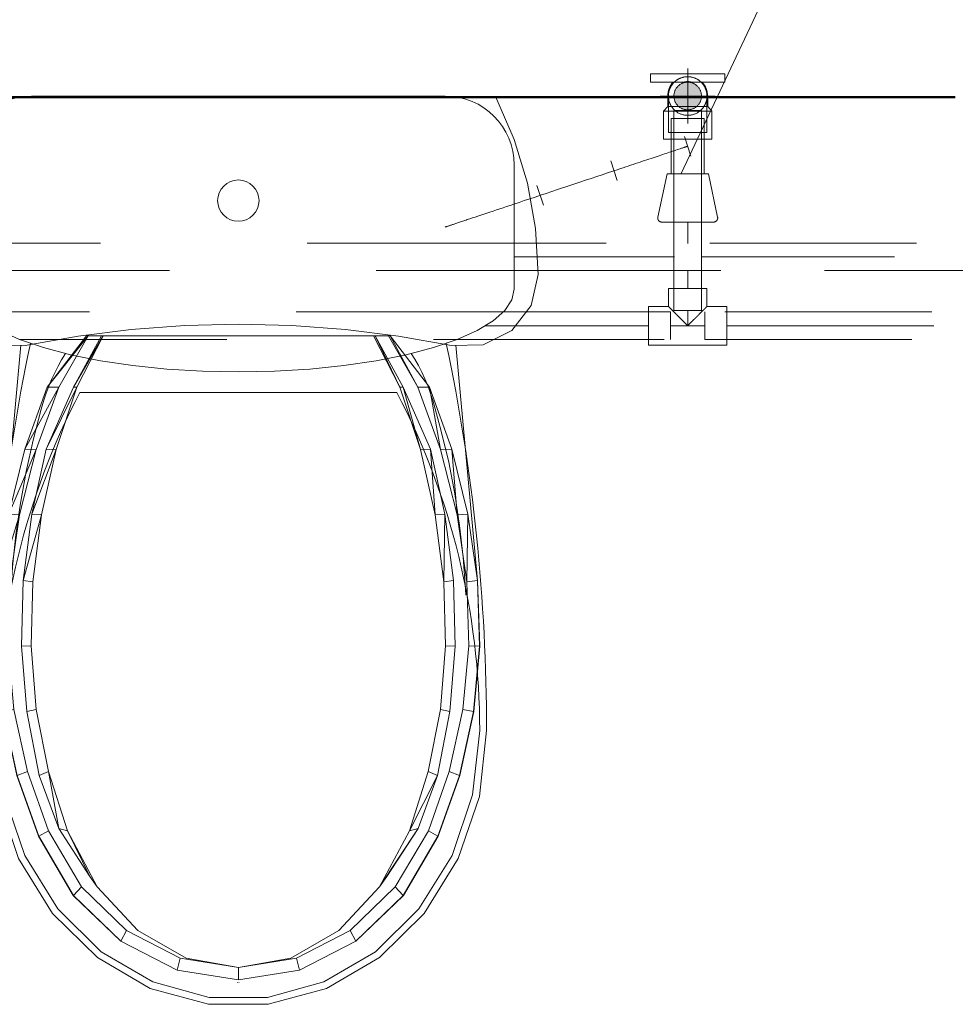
# Model space of a CAD drawing. Header units: millimetres. Extents: x 26623 to 48924, y 4737 to 39091.
# Tile 72 of 89: x 38722 to 39400, y 36850 to 37564. Entities that reach past the tile are written whole.
import ezdxf

# ---------------------------------------------------------------- set-up
doc = ezdxf.new("R2010")
doc.units = ezdxf.units.MM
for name, pattern in [('ADSK_Осевая', [700, 500, -100, 0, -100]), ('ADSK_Скрыто', [300, 150, -150]), ('ADSK_Штриховая_ш3 п1_5', [225, 150, -75])]:
    doc.linetypes.add(name, pattern=pattern)
for name, color, linetype, lineweight in [('A-DETL-____-HDLN', 90, 'ADSK_Скрыто', 9), ('A-DETL-____-MBND', 5, 'ADSK_Штриховая_ш3 п1_5', 20), ('A-PART-____-MCUT', 2, 'Continuous', 50), ('A-PART-____-OTLN', 2, 'Continuous', 20), ('A-WALL-____-MCUT', 113, 'Continuous', 50), ('A-WALL-____-OTLN', 113, 'Continuous', 20), ('M-EQPM-____-OTLN', 50, 'Continuous', 20), ('P-PIPE-____-CNTR', 3, 'ADSK_Осевая', 20), ('P-PIPE-____-IDEN', 2, 'Continuous', 20), ('P-PIPE-____-OTLN', 3, 'Continuous', 20), ('P-SANR-FIXT-OTLN', 6, 'Continuous', 20)]:
    doc.layers.add(name, color=color, linetype=linetype, lineweight=lineweight)

# ---------------------------------------------------------------- blocks, each defined once
blk = doc.blocks.new('Прямая форма - Masonry Block - Structural-612305-В_Этаж 03_Водопровод')
at = {"layer": 'A-WALL-____-MCUT', "color": 9}
blk.add_line((2035.06, -400), (3177, -400), dxfattribs=at)
blk = doc.blocks.new('Прямая форма - SW - 004-612307-В_Этаж 03_Водопровод')
blk.add_blockref('Прямая форма - Masonry Block - Structural-612305-В_Этаж 03_Водопровод', (0, 0))
blk = doc.blocks.new('Family - Masonry Block - Structural-612315-В_Этаж 03_Водопровод')
at = {"layer": 'A-PART-____-MCUT', "color": 9}
blk.add_line((2035.06, -400), (3177, -400), dxfattribs=at)
blk = doc.blocks.new('Прямая форма - V line-609012-В_Этаж 03_Водопровод')
at = {"layer": 'M-EQPM-____-OTLN', "color": 253}
for p, q in [((-186.77, 0), (-200.07, -30.54)), ((200.07, -30.54), (186.77, 0)), ((-200.07, -30.54), (-209.71, -62.43)), ((209.71, -62.43), (200.07, -30.54)), ((-209.71, -62.43), (-215.55, -95.22)), ((-10.61, -64.38), (-8.33, -62.51)), ((-8.33, -62.51), (-5.74, -61.12)), ((-5.74, -61.12), (-2.93, -60.27)), ((-2.93, -60.27), (0, -59.98)), ((0, -59.98), (2.93, -60.27)), ((2.93, -60.27), (5.74, -61.12)), ((5.74, -61.12), (8.33, -62.51)), ((8.33, -62.51), (10.61, -64.38)), ((215.54, -95.22), (209.71, -62.43)), ((-14.71, -72.05), (-13.86, -69.24)), ((-13.86, -69.24), (-12.47, -66.65)), ((-12.47, -66.65), (-10.61, -64.38)), ((10.61, -64.38), (12.47, -66.65)), ((12.47, -66.65), (13.86, -69.24)), ((13.86, -69.24), (14.71, -72.05)), ((-15, -74.98), (-14.71, -72.05)), ((-14.71, -77.9), (-15, -74.98)), ((-13.86, -80.72), (-14.71, -77.9)), ((14.71, -77.9), (13.86, -80.72)), ((14.71, -72.05), (15, -74.98)), ((15, -74.98), (14.71, -77.9)), ((-12.47, -83.31), (-13.86, -80.72)), ((-10.61, -85.58), (-12.47, -83.31)), ((-8.33, -87.45), (-10.61, -85.58)), ((10.61, -85.58), (8.33, -87.45)), ((12.47, -83.31), (10.61, -85.58)), ((13.86, -80.72), (12.47, -83.31)), ((-5.74, -88.83), (-8.33, -87.45)), ((-2.93, -89.69), (-5.74, -88.83)), ((0, -89.98), (-2.93, -89.69)), ((2.93, -89.69), (0, -89.98)), ((5.74, -88.83), (2.93, -89.69)), ((8.33, -87.45), (5.74, -88.83)), ((-215.55, -95.22), (-217.5, -128.48)), ((217.5, -128.48), (215.54, -95.22)), ((-217.5, -128.48), (-212.43, -150.98)), ((212.43, -150.98), (217.5, -128.48)), ((-212.43, -150.98), (-198.21, -169.15)), ((198.21, -169.15), (212.43, -150.98)), ((-198.21, -169.15), (-177.57, -179.47)), ((-116.22, -173.17), (-77.64, -168.31)), ((-38.87, -165.39), (-77.64, -168.31)), ((0, -164.42), (-38.87, -165.39)), ((0, -164.42), (38.87, -165.39)), ((38.87, -165.39), (77.64, -168.31)), ((77.64, -168.31), (116.21, -173.17)), ((177.57, -179.47), (198.21, -169.15)), ((-154.5, -179.95), (-116.22, -173.17)), ((-138.72, -210.15), (-110.19, -172.93)), ((-138.72, -210.15), (-108.94, -172.93)), ((-108.94, -172.93), (-130.06, -210.21)), ((-119.56, -210.15), (-99.17, -172.93)), ((-119.56, -210.15), (-98.05, -172.93)), ((-98.05, -172.93), (-117.06, -210.21)), ((-108.94, -172.93), (-110.19, -172.93)), ((-108.94, -172.93), (-99.17, -172.93)), ((-98.05, -172.93), (-99.17, -172.93)), ((98.05, -172.93), (-98.05, -172.93)), ((117.06, -210.21), (98.05, -172.93)), ((98.05, -172.93), (99.17, -172.93)), ((99.17, -172.93), (119.56, -210.15)), ((99.17, -172.93), (117.06, -210.21)), ((99.17, -172.93), (108.94, -172.93)), ((108.94, -172.93), (110.19, -172.93)), ((130.06, -210.21), (108.94, -172.93)), ((110.19, -172.93), (138.72, -210.15)), ((110.19, -172.93), (130.06, -210.21)), ((116.21, -173.17), (154.5, -179.95)), ((-177.57, -179.47), (-154.5, -179.95)), ((-157.76, -179.88), (-173.53, -350.38)), ((154.5, -179.95), (177.57, -179.47)), ((157.76, -179.88), (173.53, -350.38)), ((-154.87, -255.25), (-138.72, -210.15)), ((-154.87, -255.25), (-130.06, -210.21)), ((-130.06, -210.21), (-146.69, -255.52)), ((-139.38, -255.25), (-119.56, -210.15)), ((-139.38, -255.25), (-117.06, -210.21)), ((-130.06, -210.21), (-138.72, -210.15)), ((-117.06, -210.21), (-132.02, -255.52)), ((-117.06, -210.21), (-119.56, -210.15)), ((117.06, -210.21), (119.56, -210.15)), ((132.02, -255.52), (117.06, -210.21)), ((119.56, -210.15), (139.38, -255.25)), ((119.56, -210.15), (132.02, -255.52)), ((130.06, -210.21), (138.72, -210.15)), ((146.69, -255.52), (130.06, -210.21)), ((138.72, -210.15), (154.87, -255.25)), ((138.72, -210.15), (146.69, -255.52)), ((-166.47, -302.2), (-154.87, -255.25)), ((-166.47, -302.2), (-146.69, -255.52)), ((-146.69, -255.52), (-158.59, -302.78)), ((-146.69, -255.52), (-154.87, -255.25)), ((-149.82, -302.2), (-139.38, -255.25)), ((-149.82, -302.2), (-132.02, -255.52)), ((-132.02, -255.52), (-142.73, -302.78)), ((-132.02, -255.52), (-139.38, -255.25)), ((132.02, -255.52), (139.38, -255.25)), ((142.73, -302.78), (132.02, -255.52)), ((139.38, -255.25), (149.82, -302.2)), ((139.38, -255.25), (142.73, -302.78)), ((146.69, -255.52), (154.87, -255.25)), ((158.59, -302.78), (146.69, -255.52)), ((154.87, -255.25), (166.47, -302.2)), ((154.87, -255.25), (158.59, -302.78)), ((-173.35, -350.38), (-166.47, -302.2)), ((-173.35, -350.38), (-158.59, -302.78)), ((-158.59, -302.78), (-166.47, -302.2)), ((-158.59, -302.78), (-165.6, -351.35)), ((-156.01, -350.38), (-149.82, -302.2)), ((-156.01, -350.38), (-142.73, -302.78)), ((-142.73, -302.78), (-149.82, -302.2)), ((-142.73, -302.78), (-149.04, -351.35)), ((142.73, -302.78), (149.82, -302.2)), ((149.04, -351.35), (142.73, -302.78)), ((149.82, -302.2), (149.04, -351.35)), ((149.82, -302.2), (156.01, -350.38)), ((158.59, -302.78), (166.47, -302.2)), ((165.6, -351.35), (158.59, -302.78)), ((166.47, -302.2), (165.6, -351.35)), ((166.47, -302.2), (173.35, -350.38)), ((-173.53, -350.38), (-175.01, -398.05)), ((-174.82, -398.05), (-173.35, -350.38)), ((-165.6, -351.35), (-173.35, -350.38)), ((-165.6, -351.35), (-167.04, -397.73)), ((-157.34, -398.05), (-156.01, -350.38)), ((-149.04, -351.35), (-156.01, -350.38)), ((-149.04, -351.35), (-150.33, -397.73)), ((149.04, -351.35), (156.01, -350.38)), ((150.33, -397.73), (149.04, -351.35)), ((156.01, -350.38), (157.34, -398.05)), ((165.6, -351.35), (173.35, -350.38)), ((167.04, -397.73), (165.6, -351.35)), ((173.35, -350.38), (174.82, -398.05)), ((173.53, -350.38), (175.01, -398.05)), ((-175.01, -398.05), (-170.65, -445.48)), ((-167.04, -397.73), (-174.82, -398.05)), ((-170.47, -445.48), (-174.82, -398.05)), ((-162.8, -443.89), (-167.04, -397.73)), ((-150.33, -397.73), (-157.34, -398.05)), ((-153.43, -445.48), (-157.34, -398.05)), ((-150.33, -397.73), (-146.52, -443.89)), ((146.52, -443.89), (150.33, -397.73)), ((150.33, -397.73), (157.34, -398.05)), ((157.34, -398.05), (153.43, -445.48)), ((167.04, -397.73), (162.8, -443.89)), ((167.04, -397.73), (174.82, -398.05)), ((174.82, -398.05), (170.47, -445.48)), ((170.65, -445.48), (175.01, -398.05)), ((-170.65, -445.48), (-160.56, -491.73)), ((-162.8, -443.89), (-170.47, -445.48)), ((-160.39, -491.73), (-170.47, -445.48)), ((-162.8, -443.89), (-152.99, -488.9)), ((-146.52, -443.89), (-153.43, -445.48)), ((-144.35, -491.73), (-153.43, -445.48)), ((-146.52, -443.89), (-137.69, -488.9)), ((137.69, -488.9), (146.52, -443.89)), ((153.43, -445.48), (144.35, -491.73)), ((146.52, -443.89), (153.43, -445.48)), ((152.99, -488.9), (162.8, -443.89)), ((170.47, -445.48), (160.39, -491.73)), ((160.56, -491.73), (170.65, -445.48)), ((162.8, -443.89), (170.47, -445.48)), ((-160.56, -491.73), (-144.93, -535.85)), ((-152.99, -488.9), (-160.39, -491.73)), ((-144.77, -535.85), (-160.39, -491.73)), ((-137.79, -531.84), (-152.99, -488.9)), ((-137.69, -488.9), (-144.35, -491.73)), ((-130.3, -530.17), (-144.35, -491.73)), ((-137.69, -488.9), (-124.01, -531.84)), ((-130.3, -530.17), (-137.69, -488.9)), ((124.01, -531.84), (137.69, -488.9)), ((144.35, -491.73), (124.01, -531.84)), ((144.35, -491.73), (130.3, -530.17)), ((137.69, -488.9), (144.35, -491.73)), ((137.79, -531.84), (152.99, -488.9)), ((160.39, -491.73), (144.77, -535.85)), ((144.93, -535.85), (160.56, -491.73)), ((152.99, -488.9), (160.39, -491.73)), ((-137.79, -531.84), (-144.77, -535.85)), ((-113.79, -572.6), (-137.79, -531.84)), ((-107.6, -565.05), (-130.3, -530.17)), ((-124.01, -531.84), (-130.3, -530.17)), ((-124.01, -531.84), (-102.41, -572.6)), ((-107.6, -565.05), (-124.01, -531.84)), ((130.3, -530.17), (102.41, -572.6)), ((102.41, -572.6), (124.01, -531.84)), ((130.3, -530.17), (107.6, -565.05)), ((113.79, -572.6), (137.79, -531.84)), ((124.01, -531.84), (130.3, -530.17)), ((137.79, -531.84), (144.77, -535.85)), ((-144.93, -535.85), (-119.68, -578.68)), ((-119.55, -578.68), (-144.77, -535.85)), ((144.77, -535.85), (119.55, -578.68)), ((119.68, -578.68), (144.93, -535.85)), ((-102.41, -572.6), (-107.6, -565.05)), ((107.6, -565.05), (102.41, -572.6)), ((-113.79, -572.6), (-119.55, -578.68)), ((-81.08, -604.17), (-113.79, -572.6)), ((-102.41, -572.6), (-72.97, -604.17)), ((102.41, -572.6), (72.97, -604.17)), ((81.08, -604.17), (113.79, -572.6)), ((113.79, -572.6), (119.55, -578.68)), ((-119.68, -578.68), (-85.27, -611.85)), ((-85.18, -611.85), (-119.55, -578.68)), ((119.55, -578.68), (85.18, -611.85)), ((85.27, -611.85), (119.68, -578.68)), ((-81.08, -604.17), (-85.18, -611.85)), ((-42.15, -624.14), (-81.08, -604.17)), ((-72.97, -604.17), (-37.94, -624.14)), ((72.97, -604.17), (37.94, -624.14)), ((42.15, -624.14), (81.08, -604.17)), ((81.08, -604.17), (85.18, -611.85)), ((-85.27, -611.85), (-44.33, -632.83)), ((-44.29, -632.83), (-85.18, -611.85)), ((85.18, -611.85), (44.29, -632.83)), ((44.33, -632.83), (85.27, -611.85)), ((-42.15, -624.14), (-44.29, -632.83)), ((0, -630.97), (-42.15, -624.14)), ((-37.94, -624.14), (0, -630.97)), ((0, -630.97), (37.94, -624.14)), ((0, -630.97), (42.15, -624.14)), ((42.15, -624.14), (44.29, -632.83)), ((-44.33, -632.83), (0, -640)), ((0, -640), (-44.29, -632.83)), ((0, -630.97), (0, -640)), ((0, -640), (44.33, -632.83)), ((44.29, -632.83), (0, -640))]:
    blk.add_line(p, q, dxfattribs=at)
blk = doc.blocks.new('Прямая форма - FU - 053-612336-В_Этаж 03_Водопровод')
blk.add_blockref('Прямая форма - V line-609012-В_Этаж 03_Водопровод', (0, 0))
blk = doc.blocks.new('V line_ifc_RVT-1-В_Этаж 03_Водопровод')
at = {"layer": 'A-PART-____-OTLN', "color": 253, "lineweight": 20}
blk.add_blockref('Family - Masonry Block - Structural-612315-В_Этаж 03_Водопровод', (36223.24, 37907.63), dxfattribs=at)
at = {"layer": 'A-WALL-____-OTLN', "color": 253, "lineweight": 20}
blk.add_blockref('Прямая форма - SW - 004-612307-В_Этаж 03_Водопровод', (36223.24, 37907.63), dxfattribs=at)
at = {"layer": 'M-EQPM-____-OTLN', "color": 253, "lineweight": 20}
blk.add_blockref('Прямая форма - FU - 053-612336-В_Этаж 03_Водопровод', (38880.32, 37507.63), dxfattribs=at)
blk = doc.blocks.new('ADSK_Полипропилен_Тройник - Универсальный-1631855-В_Этаж 03_Водопровод')
at = {"layer": 'A-DETL-____-MBND', "color": 150}
for p, q in [((-14, 14), (-14, 27)), ((14, 27), (-14, 27)), ((14, 27), (14, 14)), ((-28.5, 14), (-14, 14)), ((-28.5, 14), (-28.5, -14)), ((14, 14), (28.5, 14)), ((28.5, -14), (28.5, 14)), ((-12.5, -14), (-28.5, -14)), ((12.5, -14), (-12.5, -14)), ((28.5, -14), (12.5, -14))]:
    blk.add_line(p, q, dxfattribs=at)
for points in [[(-14, 14), (-14, 13.98), (-13.72, 13.72), (-12.97, 12.98), (-12.5, 12.5)], [(-12.5, 12.5), (-12.28, 12.28), (-11.81, 11.81), (-11.28, 11.28), (-11, 11)], [(11, 11), (11.28, 11.28), (11.81, 11.81), (12.28, 12.28), (12.5, 12.5)], [(12.5, 12.5), (12.97, 12.98), (13.72, 13.72), (14, 13.98), (14, 14)]]:
    blk.add_open_spline(points, degree=3, dxfattribs=at)
for points in [[(-11, 11), (-10.24, 10.27), (-9.03, 9.03), (-7.47, 7.47), (-6.55, 6.55), (-5.85, 5.85), (-5.14, 5.13), (-4.18, 4.18), (-2.47, 2.47), (-1, 0.98), (0, 0)], [(0, 0), (1, 0.98), (2.47, 2.47), (4.18, 4.18), (5.14, 5.13), (5.85, 5.85), (6.55, 6.55), (7.47, 7.47), (9.03, 9.03), (10.24, 10.27), (11, 11)]]:
    blk.add_open_spline(points, degree=3, knots=[0, 0, 0, 0, 0.25, 0.375, 0.4375, 0.5, 0.5625, 0.625, 0.75, 1, 1, 1, 1], dxfattribs=at)
blk = doc.blocks.new('ADSK_Унитаз напольный_ГОСТ 30493-2017 - Вертикальный выпуск-1631680-В_Этаж 03_Водопровод')
at = {"layer": 'A-DETL-____-HDLN', "flags": 128}
for points in [[(-0.53, 642.74), (-0.51, 642.74), (-0.48, 642.74), (-0.44, 642.74), (-0.39, 642.74), (-0.33, 642.74)], [(0.37, 642.74), (0.44, 642.74), (0.47, 642.74), (0.53, 642.74)]]:
    blk.add_lwpolyline(points, dxfattribs=at)
at = {"layer": 'P-SANR-FIXT-OTLN'}
for p, q in [((-115, 215), (115, 215)), ((-200, 140), (-200, 50)), ((200, 50), (200, 140)), ((-150, 0), (150, 0))]:
    blk.add_line(p, q, dxfattribs=at)
at = {"layer": 'P-SANR-FIXT-OTLN', "flags": 128}
for points in [[(180, 460), (174.77, 507.86), (159.38, 552.94), (134.73, 592.62), (102.25, 624.6), (63.83, 647), (21.7, 658.54), (-21.7, 658.54), (-63.83, 647), (-102.25, 624.6), (-134.73, 592.62), (-159.38, 552.94), (-174.77, 507.86), (-180, 460)], [(175, 460), (169.91, 506.67), (154.95, 550.62), (130.99, 589.31), (99.41, 620.48), (62.06, 642.33), (21.09, 653.58), (-21.09, 653.58), (-62.06, 642.33), (-99.41, 620.48), (-130.99, 589.31), (-154.95, 550.62), (-169.91, 506.67), (-175, 460)], [(-0.53, 642.74), (-0.51, 642.74), (-0.48, 642.74), (-0.44, 642.74), (-0.39, 642.74), (-0.33, 642.74)], [(0.37, 642.74), (0.44, 642.74), (0.47, 642.74), (0.53, 642.74)], [(-140.95, 220.5), (-147.19, 242.9), (-152.54, 265.53), (-156.97, 288.36), (-160.49, 311.34), (-163.08, 334.45), (-164.75, 357.65), (-164.88, 361.89)], [(164.92, 362.08), (163.67, 341.28), (161.35, 318.14), (158.1, 295.11), (153.94, 272.23), (148.86, 249.54), (142.88, 227.07), (140.95, 220.5)], [(-125.35, 186.66), (-127.92, 190.8), (-130.55, 195.45), (-133, 200.2), (-135.25, 205.04), (-137.3, 209.97), (-139.16, 214.97), (-140.82, 220.05), (-140.95, 220.5)], [(140.95, 220.5), (139.31, 215.41), (137.47, 210.4), (135.44, 205.47), (133.2, 200.62), (130.77, 195.86), (128.16, 191.21), (125.36, 186.66)], [(200, 140), (198.29, 147.83), (193.19, 155.53), (184.78, 162.96), (173.21, 170), (158.67, 176.53), (141.42, 182.43), (121.75, 187.6), (100, 191.96), (76.54, 195.43), (51.76, 197.96), (26.11, 199.49), (0, 200), (-26.11, 199.49), (-51.76, 197.96), (-76.54, 195.43), (-100, 191.96), (-121.75, 187.6), (-141.42, 182.43), (-158.67, 176.53), (-173.21, 170), (-184.78, 162.96), (-193.19, 155.53), (-198.29, 147.83), (-200, 140)]]:
    blk.add_lwpolyline(points, dxfattribs=at)
at = {"layer": 'P-SANR-FIXT-OTLN'}
for centre, radius, start, end in [((1182.5, 460), 1362.5, 180, 191.88598), ((355.21, 460), 530.21, 180, 207.52157), ((-355.21, 460), 530.21, 332.47843, 0), ((-1182.5, 460), 1362.5, 348.11402, 0), ((-150, 50), 50, 180, 270), ((150, 50), 50, 270, 0)]:
    blk.add_arc(centre, radius, start, end, dxfattribs=at)
blk = doc.blocks.new('ADSK_Полипропилен_Водорозетка ВР - 20 х 1_2_-1631682-В_Этаж 03_Водопровод')
at = {"layer": 'A-DETL-____-HDLN', "color": 140}
for p, q in [((0, -9.95), (0, 10.45)), ((7.5, 6.51), (7.5, -6.51))]:
    blk.add_line(p, q, dxfattribs=at)
at = {"layer": 'P-PIPE-____-OTLN', "color": 150}
for p, q in [((-10, 27), (-16, 27)), ((-16, 27), (-16, 17)), ((-10, 17), (-10, 27)), ((-16, -17), (-16, 17)), ((-10, 17), (-10, 3.2)), ((7.5, 14.5), (0, 14.5)), ((0, 10.5), (0, 14.5)), ((11, 17.5), (7.5, 14.5)), ((7.5, 14.5), (7.5, 6.55)), ((31.4, 17.5), (11, 17.5)), ((11, -17.5), (11, 17.5)), ((31.4, -17.5), (31.4, 17.5)), ((-10, -3.2), (-10, -17)), ((7.5, -6.56), (7.5, -14.5)), ((0, -14.5), (0, -10)), ((-16, -17), (-16, -27)), ((-10, -27), (-10, -17)), ((0, -14.5), (7.5, -14.5)), ((7.5, -14.5), (11, -17.5)), ((11, -17.5), (31.4, -17.5)), ((-16, -27), (-10, -27))]:
    blk.add_line(p, q, dxfattribs=at)
for start, end in [(90, 133.42416), (226.26396, 270)]:
    blk.add_arc((0, 0), 14.5, start, end, dxfattribs=at)
blk.add_open_spline([(-10, 3.2), (-10.33, 2.13), (-10.67, -0.01), (-10.33, -2.14), (-10, -3.2)], degree=3, dxfattribs=at)
blk = doc.blocks.new('ADSK_Вентиль угловой для сантехники - DN15 _ DN15 НР-V52-В_Этаж 03_Водопровод')
at = {"layer": 'A-DETL-____-HDLN', "color": 140}
for p, q in [((-12, -5.05), (-12, -20)), ((12, -20), (12, -5.05)), ((-12, -20), (12, -20))]:
    blk.add_line(p, q, dxfattribs=at)
at = {"layer": 'A-DETL-____-HDLN', "color": 140, "flags": 128}
for points in [[(-21.11, 53.86), (-21.04, 53.95), (-20.96, 54.04), (-20.87, 54.13), (-20.79, 54.21), (-20.7, 54.29), (-20.6, 54.37), (-20.51, 54.44), (-20.41, 54.51), (-20.31, 54.57), (-20.2, 54.63), (-20.1, 54.69), (-19.99, 54.74)], [(-18.76, 55), (-18.75, 55), (-18.7, 55), (-18.63, 55)], [(-18.6, 55), (-18.68, 55), (-18.74, 55), (-18.76, 55)], [(18.6, 55), (18.68, 55), (18.74, 55), (18.76, 55)], [(18.76, 55), (18.75, 55), (18.7, 55), (18.63, 55)], [(20.04, 54.71), (20.15, 54.66), (20.25, 54.6), (20.35, 54.54), (20.45, 54.48), (20.55, 54.41), (20.65, 54.33), (20.74, 54.26), (20.83, 54.17), (20.91, 54.09), (20.99, 54), (21.07, 53.91)]]:
    blk.add_lwpolyline(points, dxfattribs=at)
at = {"layer": 'P-PIPE-____-OTLN', "color": 150}
for p, q in [((-21.69, 51.37), (-15, 20)), ((15, 20), (21.69, 51.37)), ((0, 20), (-15, 20)), ((-12, 20), (-12, -5)), ((15, 20), (0, 20)), ((12, -5), (12, 20))]:
    blk.add_line(p, q, dxfattribs=at)
at = {"layer": 'P-PIPE-____-OTLN', "color": 150, "flags": 128}
for points in [[(-21.69, 51.37), (-21.72, 51.49), (-21.74, 51.61), (-21.75, 51.73), (-21.76, 51.85), (-21.76, 51.97), (-21.76, 52.09), (-21.75, 52.21), (-21.74, 52.33), (-21.73, 52.45), (-21.71, 52.57), (-21.68, 52.68), (-21.65, 52.8), (-21.62, 52.91), (-21.58, 53.03), (-21.54, 53.14), (-21.49, 53.25), (-21.44, 53.36), (-21.38, 53.46), (-21.32, 53.57), (-21.25, 53.67), (-21.19, 53.77), (-21.11, 53.86), (-21.04, 53.95), (-20.96, 54.04), (-20.87, 54.13), (-20.79, 54.21), (-20.7, 54.29), (-20.6, 54.37), (-20.51, 54.44), (-20.41, 54.51), (-20.31, 54.57), (-20.2, 54.63), (-20.1, 54.69), (-19.99, 54.74), (-19.88, 54.78), (-19.76, 54.83), (-19.65, 54.87), (-19.54, 54.9), (-19.42, 54.93), (-19.3, 54.95), (-19.18, 54.97), (-19.06, 54.98), (-18.94, 54.99), (-18.82, 55), (-18.76, 55)], [(-18.76, 55), (-18.75, 55), (-18.7, 55), (-18.63, 55), (-18.52, 55), (-18.39, 55), (-18.22, 55), (-18.03, 55), (-17.81, 55), (-17.56, 55), (-17.28, 55), (-16.97, 55), (-16.64, 55), (-16.28, 55), (-15.9, 55), (-15.48, 55), (-15.05, 55), (-14.59, 55), (-14.1, 55), (-13.6, 55), (-13.07, 55), (-12.52, 55), (-11.95, 55), (-11.37, 55), (-10.76, 55), (-10.14, 55), (-9.5, 55), (-8.84, 55), (-8.17, 55), (-7.49, 55), (-6.8, 55), (-6.09, 55), (-5.38, 55), (-4.66, 55), (-3.93, 55), (-3.19, 55), (-2.45, 55)], [(0, 55), (-0.75, 55), (-1.5, 55), (-2.25, 55), (-2.99, 55), (-3.73, 55), (-4.46, 55), (-5.18, 55), (-5.9, 55), (-6.61, 55), (-7.31, 55), (-7.99, 55), (-8.66, 55), (-9.32, 55), (-9.97, 55), (-10.59, 55), (-11.2, 55), (-11.8, 55), (-12.37, 55), (-12.92, 55), (-13.46, 55), (-13.97, 55), (-14.46, 55), (-14.93, 55), (-15.37, 55), (-15.79, 55), (-16.18, 55), (-16.55, 55), (-16.89, 55), (-17.2, 55), (-17.49, 55), (-17.74, 55), (-17.97, 55), (-18.17, 55), (-18.35, 55), (-18.49, 55), (-18.6, 55), (-18.68, 55), (-18.74, 55), (-18.76, 55)], [(18.76, 55), (18.75, 55), (18.7, 55), (18.63, 55), (18.52, 55), (18.39, 55), (18.22, 55), (18.03, 55), (17.81, 55), (17.56, 55), (17.28, 55), (16.97, 55), (16.64, 55), (16.28, 55), (15.9, 55), (15.48, 55), (15.05, 55), (14.59, 55), (14.1, 55), (13.6, 55), (13.07, 55), (12.52, 55), (11.95, 55), (11.37, 55), (10.76, 55), (10.14, 55), (9.5, 55), (8.84, 55), (8.17, 55), (7.49, 55), (6.8, 55), (6.09, 55), (5.38, 55), (4.66, 55), (3.93, 55), (3.19, 55), (2.45, 55), (1.7, 55), (0.95, 55), (0.2, 55), (0, 55)], [(2.25, 55), (2.99, 55), (3.73, 55), (4.46, 55), (5.18, 55), (5.9, 55), (6.61, 55), (7.31, 55), (7.99, 55), (8.66, 55), (9.32, 55), (9.97, 55), (10.59, 55), (11.2, 55), (11.8, 55), (12.37, 55), (12.92, 55), (13.46, 55), (13.97, 55), (14.46, 55), (14.93, 55), (15.37, 55), (15.79, 55), (16.18, 55), (16.55, 55), (16.89, 55), (17.2, 55), (17.49, 55), (17.74, 55), (17.97, 55), (18.17, 55), (18.35, 55), (18.49, 55), (18.6, 55), (18.68, 55), (18.74, 55), (18.76, 55)], [(18.76, 55), (18.88, 55), (19, 54.99), (19.12, 54.98), (19.24, 54.96), (19.36, 54.94), (19.47, 54.91), (19.59, 54.88), (19.7, 54.85), (19.82, 54.81), (19.93, 54.76), (20.04, 54.71), (20.15, 54.66), (20.25, 54.6), (20.35, 54.54), (20.45, 54.48), (20.55, 54.41), (20.65, 54.33), (20.74, 54.26), (20.83, 54.17), (20.91, 54.09), (20.99, 54), (21.07, 53.91), (21.15, 53.82), (21.22, 53.72), (21.29, 53.62), (21.35, 53.52), (21.41, 53.41), (21.46, 53.31), (21.51, 53.2), (21.56, 53.09), (21.6, 52.97), (21.64, 52.86), (21.67, 52.74), (21.69, 52.63), (21.72, 52.51), (21.74, 52.39), (21.75, 52.27), (21.76, 52.15), (21.76, 52.03), (21.76, 51.91), (21.75, 51.79), (21.74, 51.67), (21.73, 51.55), (21.71, 51.44), (21.69, 51.37)]]:
    blk.add_lwpolyline(points, dxfattribs=at)
blk = doc.blocks.new('ADSK_Полипропилен_Отвод - Универсальный-V36-В_Этаж 03_Водопровод')
at = {"layer": 'A-DETL-____-HDLN', "color": 140}
for p, q in [((39192.17, 37508.5), (39192.17, 37482)), ((39192.35, 37510.73), (39192.45, 37511.28)), ((39219.94, 37511.03), (39220.03, 37510.48)), ((39220.17, 37482), (39220.17, 37508.5)), ((39192.17, 37482), (39206.17, 37482)), ((39206.17, 37482), (39220.17, 37482))]:
    blk.add_line(p, q, dxfattribs=at)
at = {"layer": 'A-DETL-____-HDLN', "color": 140, "flags": 128}
for points in [[(39200.07, 37521.1), (39200.58, 37521.34), (39201.1, 37521.55), (39201.62, 37521.74)], [(39203.79, 37522.3), (39204.34, 37522.38), (39204.9, 37522.45)], [(39207.14, 37522.47), (39207.7, 37522.42), (39208.25, 37522.35), (39208.8, 37522.25)], [(39210.96, 37521.66), (39211.48, 37521.46), (39212, 37521.23), (39212.5, 37520.99)], [(39194.62, 37516.41), (39194.94, 37516.86), (39195.28, 37517.31), (39195.64, 37517.73)], [(39196.83, 37518.93), (39197.25, 37519.29), (39197.69, 37519.64), (39198.14, 37519.97)], [(39213.95, 37520.14), (39214.41, 37519.82), (39214.85, 37519.48), (39215.29, 37519.13)], [(39216.67, 37517.76), (39216.86, 37517.54), (39217.22, 37517.1), (39217.55, 37516.66), (39217.87, 37516.19)]]:
    blk.add_lwpolyline(points, dxfattribs=at)
at = {"layer": 'A-DETL-____-HDLN', "color": 140}
for radius, start, end in [(14, 90, 120), (14, 60, 90), (14, 135, 150), (10, 0, 180), (14, 134.62747, 135), (14, 120, 133.95854), (14, 46.04157, 60), (14, 45, 45.37264), (14, 30, 45), (14, 180, 232.07592), (14, 169.54148, 173.61512), (10, 180, 0), (14, 307.9242, 0), (14, 9.54834, 15), (14, 232.70448, 270), (14, 270, 307.29558)]:
    blk.add_arc((39206.17, 37508.5), radius, start, end, dxfattribs=at)
for points in [[(39192.17, 37508.5), (39192.17, 37507.61), (39192.26, 37506.71), (39192.43, 37505.82)], [(39219.91, 37505.82), (39220.08, 37506.71), (39220.17, 37507.61), (39220.17, 37508.5)], [(39194.58, 37500.66), (39194.71, 37500.45), (39195, 37500.05), (39195.47, 37499.46), (39195.98, 37498.89), (39196.35, 37498.52), (39196.54, 37498.34)]]:
    blk.add_open_spline(points, degree=3, dxfattribs=at)
for points, knots in [([(39192.81, 37504.3), (39192.93, 37503.93), (39193.2, 37503.19), (39193.54, 37502.46), (39193.72, 37502.1)], [0.2241092, 0.2241092, 0.2241092, 0.2241092, 0.2857143, 0.3456864, 0.3456864, 0.3456864, 0.3456864]), ([(39216.74, 37499.33), (39216.78, 37499.37), (39217.15, 37499.8), (39217.49, 37500.25), (39217.76, 37500.66)], [0.49138282, 0.49138282, 0.49138282, 0.49138282, 0.5, 0.57142857, 0.57142857, 0.57142857, 0.57142857]), ([(39218.62, 37502.1), (39218.8, 37502.46), (39219.14, 37503.19), (39219.41, 37503.93), (39219.53, 37504.3)], [0.6543136, 0.6543136, 0.6543136, 0.6543136, 0.7142857, 0.7758908, 0.7758908, 0.7758908, 0.7758908]), ([(39215.8, 37498.34), (39215.99, 37498.52), (39216.29, 37498.82), (39216.56, 37499.12), (39216.67, 37499.24)], [0.42857143, 0.42857143, 0.42857143, 0.42857143, 0.46428571, 0.4858633, 0.4858633, 0.4858633, 0.4858633])]:
    blk.add_open_spline(points, degree=3, knots=knots, dxfattribs=at)
at = {"layer": 'A-DETL-____-MBND', "color": 150, "flags": 128}
for points in [[(39192.88, 37512.91), (39193.07, 37513.43), (39193.28, 37513.95), (39193.5, 37514.47)], [(39218.7, 37514.74), (39218.94, 37514.23), (39219.16, 37513.72), (39219.36, 37513.19)], [(39192.21, 37509.62), (39192.27, 37510.18), (39192.35, 37510.73)], [(39220.03, 37510.48), (39220.1, 37509.92), (39220.14, 37509.36)]]:
    blk.add_lwpolyline(points, dxfattribs=at)
at = {"layer": 'A-DETL-____-MBND', "color": 150}
for start, end in [(150, 169.33787), (15, 30), (173.81873, 179.98197), (0.01813, 9.34473)]:
    blk.add_arc((39206.17, 37508.5), 14, start, end, dxfattribs=at)

msp = doc.modelspace()

# ---------------------------------------------------------------- hatches: boundary and pattern name
at = {"layer": 'P-PIPE-____-OTLN'}
msp.add_hatch(color=256, dxfattribs=at).paths.add_polyline_path([(39206.17, 37498.51), (39209.78, 37499.27), (39211.17, 37499.85), (39213.24, 37501.44), (39214.83, 37503.51), (39215.83, 37505.92), (39216.17, 37508.51), (39215.83, 37511.1), (39214.83, 37513.51), (39213.24, 37515.58), (39211.17, 37517.17), (39208.76, 37518.17), (39206.17, 37518.51), (39203.58, 37518.17), (39201.17, 37517.17), (39199.1, 37515.58), (39197.51, 37513.51), (39196.48, 37510.84), (39196.17, 37508.51), (39196.51, 37505.92), (39197.51, 37503.51), (39200.43, 37500.42), (39202.56, 37499.27), (39203.58, 37498.85)])

# ---------------------------------------------------------------- linework, layer by layer
at = {"layer": 'A-DETL-____-HDLN', "color": 140}
for p, q in [((39196.17, 37498.01), (39196.17, 37417.18)), ((39216.17, 37498.01), (39196.17, 37498.01)), ((39216.17, 37417.18), (39216.17, 37498.01)), ((39208.54, 37464.99), (39203.8, 37479.22)), ((39072.31, 37351.97), (38688.33, 37351.97)), ((39193.67, 37331.97), (39193.67, 37351.97)), ((39196.17, 37352.97), (39216.17, 37352.97)), ((39218.67, 37351.97), (39218.67, 37331.97)), ((38721.86, 37331.97), (39038.78, 37331.97))]:
    msp.add_line(p, q, dxfattribs=at)
at = {"layer": 'A-DETL-____-HDLN', "color": 210}
for p, q in [((39080.27, 37401.9), (38680.37, 37401.9)), ((38680.37, 37381.9), (39080.27, 37381.9))]:
    msp.add_line(p, q, dxfattribs=at)
at = {"layer": 'A-DETL-____-HDLN', "color": 140}
for points in [[(39206.17, 37472.11), (39206.17, 37472.11), (39202.11, 37470.76), (39195.23, 37468.46)], [(39080.06, 37430.08), (39051.96, 37420.72), (39030.32, 37413.51), (39030.32, 37413.51)]]:
    msp.add_open_spline(points, degree=3, dxfattribs=at)
at = {"layer": 'A-DETL-____-MBND', "color": 150}
for p, q in [((39196.17, 37417.13), (39196.17, 37391.9)), ((39206.17, 37417.11), (39206.17, 37401.56)), ((39216.17, 37391.9), (39216.17, 37417.13)), ((39196.17, 37391.9), (39196.17, 37352.97)), ((39216.17, 37352.97), (39216.17, 37391.9)), ((39206.17, 37382.24), (39206.17, 37368.97)), ((39193.67, 37351.97), (39072.36, 37351.97)), ((39206.17, 37352.97), (39206.17, 37341.97)), ((39833.15, 37351.97), (39218.67, 37351.97)), ((39059.21, 37341.97), (39177.67, 37341.97)), ((39218.67, 37341.97), (39193.67, 37341.97)), ((39234.67, 37341.97), (39823.49, 37341.97)), ((39038.99, 37331.97), (39193.67, 37331.97)), ((39218.67, 37331.97), (39833.15, 37331.97))]:
    msp.add_line(p, q, dxfattribs=at)
at = {"layer": 'A-DETL-____-MBND', "color": 220}
for p, q in [((39822.15, 37401.9), (39080.32, 37401.9)), ((39196.51, 37391.9), (39080.32, 37391.9)), ((39806.15, 37391.9), (39215.83, 37391.9)), ((39080.32, 37381.9), (39822.15, 37381.9))]:
    msp.add_line(p, q, dxfattribs=at)
at = {"layer": 'P-PIPE-____-CNTR', "color": 150}
for p, q in [((39206.17, 37488.51), (39206.17, 37528.51)), ((39186.17, 37508.51), (39226.17, 37508.51)), ((39206.17, 37498.51), (39206.17, 37492.11)), ((39206.17, 37498.51), (39206.17, 37497.51)), ((39206.17, 37497.51), (39206.17, 37492.11))]:
    msp.add_line(p, q, dxfattribs=at)
msp.add_open_spline([(39195.2, 37468.45), (39172.65, 37460.94), (39119.91, 37443.36), (39080.1, 37430.1)], degree=3, dxfattribs=at)
at = {"layer": 'P-PIPE-____-IDEN'}
msp.add_line((39201.52, 37452.31), (39523.92, 38136.32), dxfattribs=at)
at = {"layer": 'P-PIPE-____-OTLN', "color": 150}
for p, q in [((39155.07, 37447.17), (39150.33, 37461.41)), ((39101.6, 37429.36), (39096.86, 37443.59))]:
    msp.add_line(p, q, dxfattribs=at)

# ---------------------------------------------------------------- block references
at = {"lineweight": 9}
msp.add_blockref('V line_ifc_RVT-1-В_Этаж 03_Водопровод', (0, 0), dxfattribs=at)
at = {"layer": 'A-DETL-____-HDLN', "color": 140}
for name, p, rotation in [('ADSK_Полипропилен_Водорозетка ВР - 20 х 1_2_-1631682-В_Этаж 03_Водопровод', (39206.17, 37508.51), 270.0000468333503), ('ADSK_Вентиль угловой для сантехники - DN15 _ DN15 НР-V52-В_Этаж 03_Водопровод', (39206.17, 37472.11), 180.0000468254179)]:
    msp.add_blockref(name, p, dxfattribs=dict(at, rotation=rotation))
msp.add_blockref('ADSK_Полипропилен_Отвод - Универсальный-V36-В_Этаж 03_Водопровод', (0, 0), dxfattribs=at)
at = {"layer": 'A-DETL-____-HDLN', "rotation": 180.0000468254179}
msp.add_blockref('ADSK_Унитаз напольный_ГОСТ 30493-2017 - Вертикальный выпуск-1631680-В_Этаж 03_Водопровод', (38880.32, 37508.51), dxfattribs=at)
at = {"layer": 'A-DETL-____-MBND', "color": 150, "extrusion": (0, 0, -1)}
msp.add_blockref('ADSK_Полипропилен_Тройник - Универсальный-1631855-В_Этаж 03_Водопровод', (-39206.17, 37341.97), dxfattribs=at)

doc.saveas('drawing.dxf')
